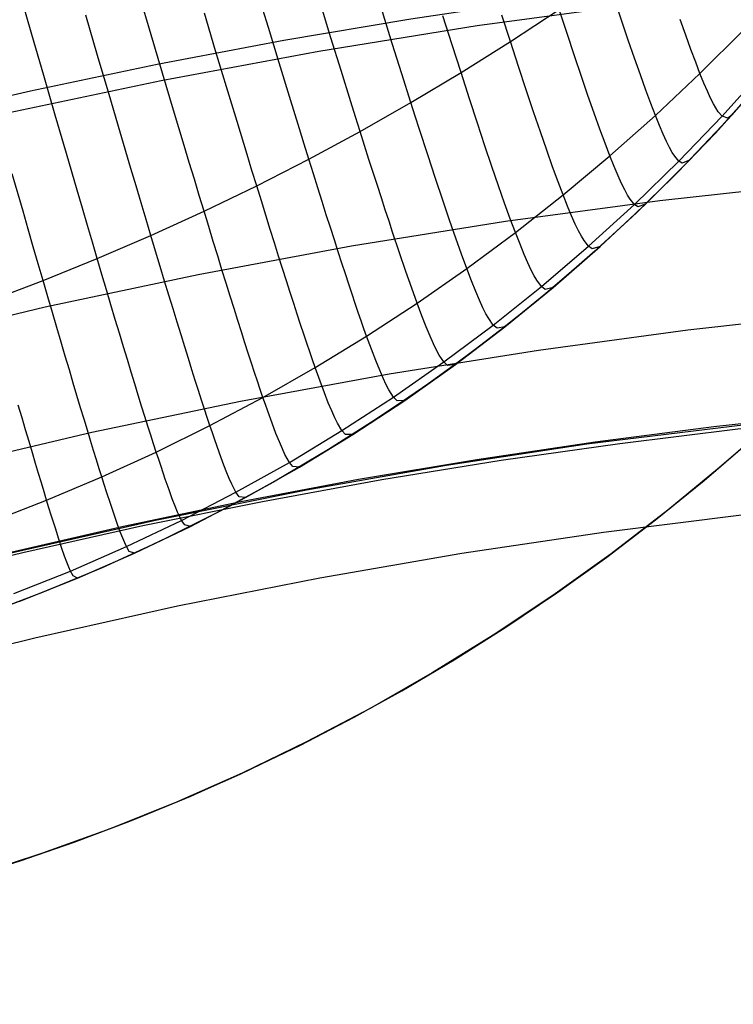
# Model space of a CAD drawing. Header units: millimetres. Extents: x -118 to 118, y -118 to 118.
# Tile 34 of 68: x -23 to -11, y 91 to 108. Entities that reach past the tile are written whole.
import ezdxf

# ---------------------------------------------------------------- set-up
doc = ezdxf.new("R2010")
doc.units = ezdxf.units.MM
doc.header["$MEASUREMENT"] = 0
doc.layers.add('Predefinito', color=5, linetype='Continuous')

msp = doc.modelspace()

# ---------------------------------------------------------------- linework, layer by layer
at = {"layer": 'Predefinito'}
for points in [[(0.0232285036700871, 108.5959606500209), (-2.596356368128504, 108.5659402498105), (-5.211952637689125, 108.4717123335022), (-7.823560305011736, 108.3132769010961), (-10.43117937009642, 108.0906339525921), (-13.04200290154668, 107.802798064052), (-15.64213807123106, 107.4508453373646), (-18.23158487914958, 107.0347757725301), (-20.81034332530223, 106.5545893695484), (-23.39592257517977, 106.006274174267), (-25.96346506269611, 105.394251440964), (-28.51297078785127, 104.7185211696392), (-31.04443975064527, 103.9790833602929), (-33.55795327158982, 103.1759115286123), (-36.05684077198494, 102.3078549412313)], [(-23.1209848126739, 98.04858134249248), (-22.17719406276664, 98.4252992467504), (-21.24655591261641, 98.83364532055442), (-20.3301585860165, 99.27314997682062), (-19.42906635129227, 99.74330780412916), (-18.54606599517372, 100.2425521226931), (-17.67692792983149, 100.7733935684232), (-16.82722377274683, 101.332597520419), (-15.99752977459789, 101.9196609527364), (-15.1880946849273, 102.5343569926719), (-14.39983740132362, 103.1759879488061), (-13.63365304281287, 103.8438254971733), (-12.89041191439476, 104.5371114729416), (-12.17095849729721, 105.2550586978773), (-11.47611046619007, 105.9968518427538), (-10.80665773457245, 106.7616483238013)], [(-10.94664299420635, 106.5973758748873), (-11.6403827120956, 105.8169137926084), (-12.36073313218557, 105.0609434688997), (-13.10683016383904, 104.3303717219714), (-13.87777883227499, 103.6260749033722), (-14.67265435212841, 102.948897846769), (-15.49050323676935, 102.2996528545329), (-16.33034444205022, 101.6791187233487), (-17.19117054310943, 101.0880398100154), (-18.07194894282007, 100.5271251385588), (-18.97162311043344, 99.99704754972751), (-19.88911384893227, 99.4984428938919), (-20.82332058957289, 99.03190926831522), (-21.77312271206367, 98.59800629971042), (-22.73738088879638, 98.19725447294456), (-23.71493845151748, 97.83013450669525)], [(-11.13633875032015, 106.3785110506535), (-11.74909245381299, 105.6994262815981), (-12.38305511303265, 105.0383394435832), (-13.0374202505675, 104.3962307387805), (-13.71132174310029, 103.7740312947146), (-14.40383762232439, 103.1726186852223), (-15.11399427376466, 102.592812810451), (-15.84077099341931, 102.0353721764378), (-16.5831048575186, 101.5009906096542), (-17.33989585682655, 100.9902944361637), (-18.11001224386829, 100.5038401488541), (-18.89229603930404, 100.0421125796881), (-19.68556864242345, 99.6055235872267), (-20.4886364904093, 99.19441126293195), (-21.3002967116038, 98.80903965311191), (-22.11934271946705, 98.44959898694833), (-22.9445696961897, 98.11620639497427), (-23.77477991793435, 97.80890709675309)], [(1.862175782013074, 101.5713661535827), (-0.0884658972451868, 101.5897959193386), (-2.039298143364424, 101.5701317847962), (-3.989719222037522, 101.5123345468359), (-5.939127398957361, 101.4163650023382), (-7.886920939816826, 101.2821839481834), (-9.832498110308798, 101.109752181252), (-11.77525717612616, 100.8990304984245), (-13.7145964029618, 100.6499796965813), (-15.64991405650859, 100.3625605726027), (-17.58060840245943, 100.0367339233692), (-19.50607770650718, 99.67246054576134), (-21.42572023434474, 99.26970123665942), (-23.33893425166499, 98.8284167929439), (-25.24511802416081, 98.34856801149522), (-27.14366981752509, 97.8301156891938), (-29.0339878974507, 97.27302062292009), (-30.91547052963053, 96.67724360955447)], [(-1.03e-14, 101.5), (-1.866174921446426, 101.4828428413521), (-3.745658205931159, 101.4308633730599), (-5.637614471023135, 101.3433140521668), (-7.541168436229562, 101.2194683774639), (-9.455405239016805, 101.0586231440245), (-11.37937088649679, 100.8601007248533), (-13.31207284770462, 100.6232513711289), (-15.25248079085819, 100.3474555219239), (-17.1995274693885, 100.0321261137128), (-19.15210975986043, 99.67671087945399), (-21.10908985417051, 99.28069462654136), (-23.06929660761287, 98.84360148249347), (-25.03152704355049, 98.36499709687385), (-26.99454801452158, 97.84449078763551), (-28.9570980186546, 97.28173761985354), (-30.91788916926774, 96.67644040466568)], [(-10.74566414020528, 101.0635116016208), (-11.62255236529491, 100.2867694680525), (-12.52556523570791, 99.54055967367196), (-13.45364018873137, 98.82576027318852), (-14.40568517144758, 98.143212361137), (-15.38057992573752, 97.49371908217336), (-16.37717730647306, 96.87804468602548), (-17.39430463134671, 96.29691362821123), (-18.43076506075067, 95.75100971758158), (-19.48533900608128, 95.2409753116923), (-20.55678556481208, 94.76741056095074), (-21.64384398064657, 94.33087270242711), (-22.74523512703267, 93.93187540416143), (-23.85966301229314, 93.57088816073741), (-24.98581630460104, 93.24833574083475), (-26.12236987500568, 92.96459768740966), (-27.26798635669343, 92.72000787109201), (-28.42131771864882, 92.51485409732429), (-29.58100685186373, 92.34937776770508), (-30.74568916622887, 92.22377359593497), (-31.91399419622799, 92.13818937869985), (-33.08454721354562, 92.09272582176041), (-34.25597084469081, 92.08743642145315)], [(-23.14702122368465, 93.79685122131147), (-22.23180814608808, 94.11255685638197), (-21.3209923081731, 94.4560142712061), (-20.4157998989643, 94.82722783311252), (-19.51746778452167, 95.22613120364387), (-18.62723849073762, 95.65258588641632), (-17.7463550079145, 96.10638019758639), (-16.87605545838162, 96.58722868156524), (-16.01756767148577, 97.09477199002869), (-15.17210371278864, 97.62857723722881), (-14.34085441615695, 98.18813883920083), (-13.52498396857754, 98.77287983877), (-12.72562459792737, 99.38215371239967), (-11.94387141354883, 100.0152466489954), (-11.18077744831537, 100.6713802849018)], [(-40.67996575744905, 91.46425158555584), (-38.76808179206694, 92.2913194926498), (-36.84739027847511, 93.07511248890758), (-34.53225513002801, 93.95859806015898), (-32.20867709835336, 94.77991750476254), (-29.87883970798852, 95.53960179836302), (-27.54492648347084, 96.23818191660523), (-25.20912094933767, 96.87618883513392), (-22.87360663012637, 97.4541535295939), (-20.54056705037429, 97.9726069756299), (-18.21218573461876, 98.4320801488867), (-15.89074805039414, 98.83321063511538), (-13.57894673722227, 99.17706246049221), (-11.27957637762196, 99.4648062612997), (-8.995431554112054, 99.6976126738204), (-6.728206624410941, 99.87665327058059), (-4.475195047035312, 100.0031033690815), (-2.232590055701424, 100.0781392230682), (0.0034151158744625, 100.1029370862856), (1.748979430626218, 100.0879134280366), (3.495968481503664, 100.0423463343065), (5.247512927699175, 99.96565797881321), (7.006743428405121, 99.85727053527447)]]:
    msp.add_lwpolyline(points, dxfattribs=at)
at = {"layer": 'Predefinito', "extrusion": (0.9056097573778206, 0.4124598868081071, 0.09873099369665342)}
msp.add_lwpolyline([(102.4591846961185, -145.3914620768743), (102.4224484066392, -145.298879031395), (102.3833582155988, -145.2068267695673), (102.3419204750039, -145.1153927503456), (102.2981457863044, -145.0246646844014), (102.2520490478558, -144.9347302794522), (102.2036494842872, -144.8456769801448), (102.1529706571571, -144.7575917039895), (102.1000404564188, -144.670560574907), (102.0448910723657, -144.584668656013), (101.9875589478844, -144.4999996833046), (101.9280847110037, -144.4166358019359), (101.8665130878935, -144.3346573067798), (101.8028927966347, -144.2541423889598), (101.7372764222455, -144.1751668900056), (101.6697202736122, -144.0978040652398), (101.6002842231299, -144.0221243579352), (101.5290315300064, -143.9481951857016), (101.456028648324, -143.87608074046), (101.3813450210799, -143.8058418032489), (101.3050528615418, -143.7375355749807), (101.2272269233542, -143.6712155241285), (101.1479442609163, -143.6069312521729), (101.0672839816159, -143.5447283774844), (100.9853269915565, -143.4846484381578), (100.9021557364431, -143.4267288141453), (100.8178539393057, -143.3710026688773), (100.7325063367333, -143.3174989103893), (100.6461984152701, -143.2662421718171), (100.5590161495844, -143.2172528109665), (100.4710457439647, -143.1705469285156), (100.3823733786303, -143.1261364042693), (100.2930849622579, -143.0840289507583), (100.2028243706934, -143.0440387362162), (100.1112180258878, -143.0060179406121), (100.0183278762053, -142.970026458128), (99.92421921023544, -142.9361216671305), (99.8289605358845, -142.9043582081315), (99.73262344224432, -142.8747877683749), (99.63528244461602, -142.8474588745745), (99.53701481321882, -142.822416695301), (99.43790038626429, -142.7997028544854), (99.33802136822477, -142.7793552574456), (99.23746211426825, -142.7614079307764), (99.1363089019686, -142.745890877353), (99.03464969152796, -142.7328299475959), (98.93257387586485, -142.7222467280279), (98.83017202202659, -142.7141584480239), (98.72753560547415, -142.7085779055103), (98.624756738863, -142.7055134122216), (98.52192789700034, -142.7049687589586), (98.4191416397, -142.7069432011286), (98.31649033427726, -142.7114314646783), (98.214065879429, -142.7184237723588), (98.11195943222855, -142.7279058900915), (98.01026113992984, -142.7398591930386), (97.90905987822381, -142.7542607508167), (97.8084429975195, -142.7710834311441), (97.7084960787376, -142.7902960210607), (97.60930270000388, -142.8118633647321), (97.51094421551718, -142.8357465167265), (97.41349954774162, -142.8619029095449), (97.31704499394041, -142.8902865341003), (97.22165404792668, -142.9208481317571), (97.12739723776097, -142.9535353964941)], dxfattribs=at)
at = {"layer": 'Predefinito'}
for points in [[(0.0253302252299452, 108.8683462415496, -153.6775029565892), (-2.074174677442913, 108.8494081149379, -153.6774953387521), (-4.173315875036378, 108.7892544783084, -153.6774994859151), (-6.27144399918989, 108.6878407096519, -153.6775157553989), (-8.367909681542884, 108.5451221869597, -153.6775445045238), (-10.4620635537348, 108.3610542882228, -153.6775860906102), (-12.55325624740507, 108.1355923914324, -153.6776408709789), (-14.64083839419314, 107.8686918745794, -153.6777092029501), (-16.72416062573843, 107.5603081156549, -153.6777914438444), (-18.80257357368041, 107.21039649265, -153.6778879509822), (-20.87542786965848, 106.8189123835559, -153.6779990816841), (-22.94207414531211, 106.3858111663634, -153.6781251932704), (-25.00186303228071, 105.9110482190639, -153.6782666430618), (-27.05414516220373, 105.3945789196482, -153.6784237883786), (-29.09827116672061, 104.8363586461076, -153.6785969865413), (-31.13359167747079, 104.236342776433, -153.6787865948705), (-33.1594573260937, 103.5944866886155, -153.6789929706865), (-35.17483011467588, 102.9111036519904, -153.6791998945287)], [(-20.33015951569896, 99.27314893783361, -100), (-20.42349894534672, 99.29622544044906, -106.164656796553), (-20.47306658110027, 99.37184493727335, -108.2186364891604), (-20.5036097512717, 99.43113595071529, -109.2451091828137), (-20.53885278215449, 99.5079769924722, -110.2701847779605), (-20.57951199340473, 99.60504331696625, -111.2926970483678), (-20.62630370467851, 99.7250101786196, -112.3114797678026), (-20.6799442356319, 99.87055283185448, -113.3253667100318), (-20.74114990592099, 100.0443465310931, -114.3331916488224), (-20.81063703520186, 100.2490665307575, -115.3337883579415), (-20.84870999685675, 100.3638599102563, -115.8310116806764), (-20.88912194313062, 100.48738808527, -116.325990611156), (-20.93194432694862, 100.6199178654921, -116.8185689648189), (-20.97717625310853, 100.7614456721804, -117.3085489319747), (-21.02479873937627, 100.9119003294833, -117.7957222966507), (-21.07479280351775, 101.0712106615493, -118.2798808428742), (-21.1271394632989, 101.2393054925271, -118.7608163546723), (-21.18181973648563, 101.4161136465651, -119.2383206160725), (-21.23881464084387, 101.6015639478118, -119.712185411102), (-21.29810519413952, 101.7955852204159, -120.1822025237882), (-21.35967241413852, 101.9981062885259, -120.6481637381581), (-21.42349731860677, 102.2090559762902, -121.1098608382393), (-21.4895609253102, 102.4283631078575, -121.5670856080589), (-21.55784425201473, 102.6559565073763, -122.0196298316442), (-21.62832831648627, 102.891764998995, -122.4672852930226), (-21.70099413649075, 103.1357174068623, -122.9098437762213), (-21.77582272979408, 103.3877425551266, -123.3470970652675), (-21.85279511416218, 103.6477692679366, -123.7788369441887), (-21.93188352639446, 103.915693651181, -124.2049023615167), (-22.01302507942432, 104.1912809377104, -124.6253209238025), (-22.09614810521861, 104.4742636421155, -125.0401674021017), (-22.18118093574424, 104.7643742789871, -125.44951656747), (-22.35668933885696, 105.3649094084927, -126.2520220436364), (-22.53897694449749, 105.9907464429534, -127.0334355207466), (-22.72747040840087, 106.6397454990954, -127.7943551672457), (-22.92159638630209, 107.3097666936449, -128.5353791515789), (-23.12078153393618, 107.9986701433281, -129.2571056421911)], [(-18.54606685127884, 100.2425512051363, -100), (-18.65734496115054, 100.250235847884, -106.1350174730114), (-18.71277411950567, 100.3191831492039, -108.1791454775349), (-18.78390006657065, 100.4466860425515, -110.2209208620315), (-18.82696796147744, 100.5384845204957, -111.2386524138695), (-18.87596252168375, 100.6524314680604, -112.252775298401), (-18.93157628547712, 100.7911147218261, -113.2621610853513), (-18.99450179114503, 100.957122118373, -114.2656813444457), (-19.065431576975, 101.1530414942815, -115.2622076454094), (-19.1041144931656, 101.2630268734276, -115.7574954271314), (-19.14505818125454, 101.3814606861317, -116.2506115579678), (-19.1883317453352, 101.5086010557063, -116.7414049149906), (-19.23393443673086, 101.6444446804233, -117.2296840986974), (-19.28184804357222, 101.7889229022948, -117.7152476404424), (-19.33205435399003, 101.9419670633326, -118.1978940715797), (-19.38453515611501, 102.1035085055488, -118.6774219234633), (-19.43927223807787, 102.2734785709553, -119.1536297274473), (-19.49624738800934, 102.4518086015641, -119.6263160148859), (-19.55544239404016, 102.638429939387, -120.0952793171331), (-19.61683904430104, 102.8332739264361, -120.5603181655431), (-19.6804191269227, 103.0362719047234, -121.0212310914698), (-19.74616443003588, 103.2473552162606, -121.4778166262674), (-19.8140567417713, 103.4664552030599, -121.92987330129), (-19.88407785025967, 103.6935032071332, -122.3771996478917), (-19.95620954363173, 103.9284305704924, -122.8195941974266), (-20.0304336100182, 104.1711686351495, -123.2568554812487), (-20.10673183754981, 104.4216487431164, -123.6887820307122), (-20.18507749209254, 104.6797705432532, -124.1152180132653), (-20.26540975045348, 104.9453069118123, -124.536190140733), (-20.34765926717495, 105.2179990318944, -124.9517707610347), (-20.43175669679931, 105.4975880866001, -125.3620322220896), (-20.60521791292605, 106.0764217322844, -126.1668870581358), (-20.78523863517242, 106.67973731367, -126.9513334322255), (-20.97126409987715, 107.3054642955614, -127.7159501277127), (-21.16273954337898, 107.9515321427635, -128.4613159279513)], [(-16.82722455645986, 101.3325967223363, -100), (-16.95110729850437, 101.3241126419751, -106.0969101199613), (-17.01052729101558, 101.3854323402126, -108.1283715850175), (-17.08497248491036, 101.5027904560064, -110.1575817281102), (-17.12936527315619, 101.5882962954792, -111.1691666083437), (-17.17942091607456, 101.6949875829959, -112.1772982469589), (-17.23580145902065, 101.8253400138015, -113.1808968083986), (-17.29916894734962, 101.9818292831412, -114.1788824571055), (-17.37018542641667, 102.1669310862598, -115.1701753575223), (-17.44951294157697, 102.3831211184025, -116.1536956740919), (-17.49248356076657, 102.5035853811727, -116.6421940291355), (-17.53768020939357, 102.6323751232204, -117.1282864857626), (-17.58508564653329, 102.7694248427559, -117.6117802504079), (-17.63468263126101, 102.9146690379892, -118.0924825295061), (-17.68645392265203, 103.0680422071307, -118.5702005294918), (-17.74038227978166, 103.2294788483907, -119.0447414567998), (-17.79645046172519, 103.3989134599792, -119.5159125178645), (-17.85464122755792, 103.5762805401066, -119.9835209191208), (-17.91493733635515, 103.761514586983, -120.4473738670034), (-17.97732154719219, 103.9545500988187, -120.9072785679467), (-18.04177661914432, 104.1553215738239, -121.3630422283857), (-18.10828531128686, 104.3637635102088, -121.8144720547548), (-18.17683038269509, 104.5798104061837, -122.2613752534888), (-18.24739459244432, 104.8033967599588, -122.7035590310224), (-18.31996069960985, 105.0344570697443, -123.1408305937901), (-18.39451146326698, 105.2729258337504, -123.5729971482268), (-18.47102145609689, 105.5187071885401, -123.9999095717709), (-18.54943250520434, 105.7715838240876, -124.4215934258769), (-18.71169233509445, 106.2976322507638, -125.2495523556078), (-18.88076007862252, 106.8490897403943, -126.0574277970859), (-19.05610486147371, 107.4239749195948, -126.845773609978), (-19.23719580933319, 108.0203064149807, -127.6151436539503)], [(-15.99753052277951, 101.9196602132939, -100), (-16.12550506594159, 101.9032260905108, -106.074680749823), (-16.18613081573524, 101.9604932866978, -108.0987534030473), (-16.26138832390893, 102.0723282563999, -110.1206338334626), (-16.30599226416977, 102.1543621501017, -111.1286331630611), (-16.35610549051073, 102.2570209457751, -112.1332699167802), (-16.41237237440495, 102.3827151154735, -113.1334926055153), (-16.47543728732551, 102.5338551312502, -114.1282497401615), (-16.54594460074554, 102.7128514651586, -115.1164898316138), (-16.62453868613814, 102.9221145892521, -116.0971613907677), (-16.71173426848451, 103.1635683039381, -117.0691378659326), (-16.80752748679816, 103.4371897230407, -118.0309924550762), (-16.91178483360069, 103.742469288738, -118.9812232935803), (-17.02437280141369, 104.0788974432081, -119.9183285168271), (-17.08374904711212, 104.2586330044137, -120.3814896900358), (-17.14515788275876, 104.4459646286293, -120.8408062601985), (-17.20858261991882, 104.6408286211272, -121.2960904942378), (-17.2740065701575, 104.8431612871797, -121.7471546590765), (-17.34141304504, 105.052898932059, -122.1938110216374), (-17.41078535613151, 105.2699778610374, -122.6358718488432), (-17.48210681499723, 105.4943343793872, -123.0731494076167), (-17.55536073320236, 105.7259047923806, -123.5054559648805), (-17.63052243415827, 105.9645958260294, -123.9326463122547), (-17.7075352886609, 106.2101958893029, -124.3547453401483), (-17.86685598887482, 106.7211584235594, -125.183939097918), (-18.03280589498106, 107.2568630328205, -125.993576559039), (-18.20486806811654, 107.815380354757, -126.7841970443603)], [(-12.17095907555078, 105.2550582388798, -100), (-12.29017428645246, 105.2057408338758, -105.9317665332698), (-12.34555866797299, 105.2413486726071, -107.9083420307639), (-12.4130339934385, 105.3220630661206, -109.8831052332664), (-12.45251872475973, 105.3840053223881, -110.8680556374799), (-12.49654464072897, 105.4629947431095, -111.8502262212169), (-12.54564409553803, 105.5610241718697, -112.8287477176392), (-12.6003494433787, 105.6800864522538, -113.8027508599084), (-12.66119303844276, 105.8221744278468, -114.7713663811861), (-12.72870723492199, 105.9892809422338, -115.7337250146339), (-12.80331758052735, 106.1829965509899, -116.6888954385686), (-12.8850223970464, 106.4033026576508, -117.635698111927), (-12.97371319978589, 106.6497783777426, -118.5728914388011), (-13.06928150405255, 106.9220028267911, -119.4992338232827), (-13.17161882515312, 107.2195551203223, -120.4134836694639), (-13.28061667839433, 107.5420143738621, -121.3143993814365), (-13.39616657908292, 107.8889597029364, -122.2007393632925)], [(-34.79904543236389, 100.4851515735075, -123.6887821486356), (-33.84794544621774, 100.5760536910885, -123.7370258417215), (-32.89903694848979, 100.6879901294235, -123.7788370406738), (-31.95275612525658, 100.8209386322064, -123.8142157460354), (-31.00944684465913, 100.9749060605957, -123.8431619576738), (-30.06974859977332, 101.1497888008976, -123.8656756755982), (-29.13406084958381, 101.345528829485, -123.8817568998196), (-28.202961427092, 101.562020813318, -123.8914056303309), (-27.27699891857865, 101.7991310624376, -123.8946218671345), (-26.35637381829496, 102.0568134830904, -123.8914056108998), (-25.44168633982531, 102.3349016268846, -123.8817568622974), (-24.53382664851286, 102.6331287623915, -123.8656756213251), (-23.63265764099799, 102.9514904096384, -123.8431618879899), (-22.73762915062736, 103.2900412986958, -123.8142156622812), (-21.85279511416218, 103.6477692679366, -123.7788369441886), (-20.97505869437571, 104.0252703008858, -123.7370257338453), (-20.10673183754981, 104.4216487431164, -123.6887820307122), (-19.24616740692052, 104.8378979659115, -123.634105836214), (-18.39451146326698, 105.2729258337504, -123.5729971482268), (-17.55536073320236, 105.7259047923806, -123.5054559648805), (-16.72551578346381, 106.1973577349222, -123.4314823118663), (-15.90648843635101, 106.6867931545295, -123.3510760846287), (-15.09866871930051, 107.1939146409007, -123.2642375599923), (-14.30176923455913, 107.7185109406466, -123.1709663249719)], [(-17.67692874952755, 100.773392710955, -100), (-17.79549764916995, 100.7729178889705, -106.1170223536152), (-17.85327053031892, 100.8381243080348, -108.1551689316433), (-17.92642293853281, 100.9606974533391, -110.19101072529), (-17.97034566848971, 101.049453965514, -111.2058396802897), (-18.02007026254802, 101.1599035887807, -112.2171333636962), (-18.07627485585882, 101.2945811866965, -113.2237862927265), (-18.13963758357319, 101.4560216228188, -114.2246929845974), (-18.21083658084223, 101.646759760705, -115.2187479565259), (-18.29054998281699, 101.8693304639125, -116.2048457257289), (-18.33379441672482, 101.9932811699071, -116.6945553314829), (-18.37931923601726, 102.125756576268, -117.1818018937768), (-18.42710669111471, 102.2666895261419, -117.666388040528), (-18.47713903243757, 102.4160128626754, -118.1481163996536), (-18.52939851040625, 102.5736594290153, -118.6267895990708), (-18.58386737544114, 102.739562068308, -119.1022102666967), (-18.64052787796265, 102.9136536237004, -119.5741810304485), (-18.69936226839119, 103.095866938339, -120.0425045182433), (-18.76035279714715, 103.2861348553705, -120.5069833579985), (-18.82348171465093, 103.4843902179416, -120.967420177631), (-18.88873127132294, 103.6905658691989, -121.4236176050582), (-18.95608371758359, 103.904594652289, -121.8753782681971), (-19.02552130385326, 104.1264094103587, -122.322504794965), (-19.09702628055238, 104.3559429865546, -122.764799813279), (-19.17058089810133, 104.5931282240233, -123.2020659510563), (-19.24616740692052, 104.8378979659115, -123.634105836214), (-19.32375969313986, 105.0901539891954, -124.0607668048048), (-19.40329818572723, 105.3496738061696, -124.4820750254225), (-19.56794204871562, 105.8894906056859, -125.3089167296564), (-19.73955551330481, 106.4553199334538, -126.1151979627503), (-19.91759509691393, 107.045133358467, -126.9014857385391), (-20.10151731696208, 107.656902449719, -127.6683470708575)], [(-15.18809539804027, 102.5343563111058, -100), (-15.31814039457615, 102.5102911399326, -106.0503338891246), (-15.37922664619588, 102.5633822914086, -108.0663141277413), (-15.45451372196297, 102.6694307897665, -110.0801668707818), (-15.49892012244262, 102.747795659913, -111.084239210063), (-15.54866851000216, 102.846173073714, -112.0850482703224), (-15.60438394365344, 102.9669021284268, -113.081573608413), (-15.66669148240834, 103.1123219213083, -114.0727947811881), (-15.7362161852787, 103.2847715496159, -115.0576913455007), (-15.81358311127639, 103.4865901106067, -116.035242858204), (-15.89929167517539, 103.7196445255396, -117.0043560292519), (-15.99333871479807, 103.983913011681, -117.9636461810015), (-16.09559542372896, 104.278901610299, -118.9116557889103), (-16.20593299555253, 104.6041163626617, -119.8469273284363), (-16.32422262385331, 104.9590633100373, -120.7680032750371), (-16.45033550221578, 105.3432484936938, -121.6734261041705), (-16.58414282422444, 105.7561779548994, -122.5617382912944), (-16.65389164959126, 105.9732674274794, -122.9990224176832), (-16.72551578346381, 106.1973577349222, -123.4314823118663), (-16.87426342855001, 106.6660641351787, -124.2815307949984), (-17.02994622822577, 107.1606544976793, -125.1120769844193), (-17.19206250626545, 107.6792564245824, -125.923644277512)], [(-12.89041252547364, 104.53711095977, -100), (-13.01518723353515, 104.4930844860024, -105.9645857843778), (-13.07317309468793, 104.5331184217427, -107.952067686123), (-13.14383657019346, 104.6204338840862, -109.9376500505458), (-13.18519360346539, 104.6867133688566, -110.9278930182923), (-13.2313111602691, 104.7708586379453, -111.91522236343), (-13.28274698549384, 104.8749581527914, -112.8987269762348), (-13.34005882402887, 105.0011003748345, -113.8774957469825), (-13.40380442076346, 105.1513737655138, -114.8506175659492), (-13.47454152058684, 105.3278667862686, -115.8171813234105), (-13.55271596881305, 105.5322463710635, -116.7762108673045), (-13.63832601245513, 105.7644933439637, -117.7264698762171), (-13.73125799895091, 106.0241670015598, -118.6666569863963), (-13.83139827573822, 106.3108266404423, -119.5954708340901), (-13.93863319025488, 106.6240315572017, -120.5116100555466), (-14.0528490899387, 106.9633410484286, -121.4137732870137), (-14.17393232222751, 107.3283144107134, -122.3006591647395), (-14.30176923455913, 107.7185109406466, -123.1709663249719)], [(-19.42906724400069, 99.74330682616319, -100), (-19.53215605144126, 99.75872545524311, -106.150895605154), (-19.58492077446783, 99.83109956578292, -108.2003013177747), (-19.6169781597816, 99.88844781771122, -109.2244947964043), (-19.65366191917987, 99.96307780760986, -110.2473122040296), (-19.69567732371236, 100.0576241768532, -111.2676048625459), (-19.74372964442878, 100.1747215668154, -112.2842240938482), (-19.79852415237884, 100.3170046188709, -113.2960212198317), (-19.86076611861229, 100.4871079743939, -114.3018475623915), (-19.93116081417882, 100.6876662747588, -115.3005544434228), (-19.96963583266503, 100.8001893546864, -115.7968791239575), (-20.01041351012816, 100.9213141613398, -116.2909931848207), (-20.05356420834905, 101.0513034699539, -116.7827427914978), (-20.0990871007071, 101.1901538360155, -117.2719331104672), (-20.14696356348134, 101.3377952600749, -117.758359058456), (-20.19717497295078, 101.4941577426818, -118.2418155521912), (-20.24970270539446, 101.6591712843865, -118.7220975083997), (-20.3045281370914, 101.8327658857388, -119.1989998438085), (-20.36163264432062, 102.0148715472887, -119.6723174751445), (-20.42099760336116, 102.2054182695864, -120.1418453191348), (-20.48260439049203, 102.4043360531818, -120.6073782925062), (-20.54643438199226, 102.6115548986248, -121.0687113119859), (-20.61246895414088, 102.8270048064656, -121.5256392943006), (-20.68068948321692, 103.0506157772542, -121.9779571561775), (-20.75107734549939, 103.2823178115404, -122.4254598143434), (-20.82361391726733, 103.5220409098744, -122.8679421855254), (-20.89828057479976, 103.7697150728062, -123.3051991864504), (-20.97505869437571, 104.0252703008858, -123.7370257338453), (-21.0539209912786, 104.2886043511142, -124.1632631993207), (-21.13480553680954, 104.5594860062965, -124.5839387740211), (-21.21764174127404, 104.8376518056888, -124.9991261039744), (-21.30235901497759, 105.1228382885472, -125.4088988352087), (-21.47715441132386, 105.7132194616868, -126.2124950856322), (-21.65862700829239, 106.3285218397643, -126.9953166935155), (-21.84621208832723, 106.9666377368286, -127.7579528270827), (-22.0393449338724, 107.6254594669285, -128.5009926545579)], [(-14.39983807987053, 103.175987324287, -100), (-14.53011773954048, 103.144685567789, -106.0238692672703), (-14.59096186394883, 103.1934907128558, -108.0310535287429), (-14.66553755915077, 103.2935020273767, -110.036180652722), (-14.70935879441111, 103.368007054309, -111.0359845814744), (-14.75834117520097, 103.4618605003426, -112.0326331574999), (-14.81308886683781, 103.5773239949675, -113.0251396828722), (-14.87420603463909, 103.7166591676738, -114.0125174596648), (-14.94229684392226, 103.8821276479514, -114.9937797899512), (-15.0179654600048, 104.0759910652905, -115.9679399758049), (-15.10169470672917, 104.3000545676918, -116.9339408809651), (-15.19348204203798, 104.5542973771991, -117.8904436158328), (-15.29320358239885, 104.8382422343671, -118.8360388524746), (-15.40073544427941, 105.1514118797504, -119.7693172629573), (-15.51595374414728, 105.4933290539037, -120.6888695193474), (-15.63873459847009, 105.8635164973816, -121.5932862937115), (-15.76895412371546, 106.2614969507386, -122.4811582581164), (-15.90648843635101, 106.6867931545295, -123.3510760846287), (-16.051153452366, 107.1387056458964, -124.2019496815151), (-16.20252428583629, 107.6156461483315, -125.033965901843)], [(-13.63365368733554, 103.843824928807, -100), (-13.76225297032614, 103.8058136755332, -105.9952866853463), (-13.82210047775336, 103.8502538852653, -107.992971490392), (-13.89517165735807, 103.9440080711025, -109.9886751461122), (-13.93799447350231, 104.0144780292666, -110.9838692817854), (-13.98578440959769, 104.1035806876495, -111.9760246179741), (-14.0391231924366, 104.2134941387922, -112.9641909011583), (-14.09859254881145, 104.3463964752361, -113.9474178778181), (-14.16477420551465, 104.5044657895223, -114.9247552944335), (-14.23824988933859, 104.689880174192, -115.8952528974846), (-14.31948457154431, 104.9043781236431, -116.8578925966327), (-14.40847620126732, 105.1479397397, -117.8113849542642), (-14.50510597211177, 105.4201055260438, -118.7543726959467), (-14.60925507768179, 105.7204159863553, -119.6854985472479), (-14.72080471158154, 106.0484116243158, -120.6034052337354), (-14.83963606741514, 106.4036329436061, -121.5067354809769), (-14.96563033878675, 106.7856204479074, -122.3941320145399), (-15.09866871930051, 107.1939146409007, -123.2642375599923), (-15.23857434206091, 107.6278420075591, -124.1160022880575)], [(-11.47611101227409, 105.9968514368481, -100), (-11.54459115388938, 105.9435280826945, -103.9314097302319), (-11.63936334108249, 105.9744175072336, -107.8617961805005), (-11.7026515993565, 106.0484206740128, -109.8250427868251), (-11.78115868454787, 106.1795695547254, -111.7810387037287), (-11.82738308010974, 106.2713015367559, -112.7542558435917), (-11.87892873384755, 106.3829934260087, -113.7231861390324), (-11.93630116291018, 106.5165363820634, -114.6870048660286), (-12.0000058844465, 106.6738215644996, -115.6448873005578), (-12.0704469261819, 106.8563582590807, -116.5959498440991), (-12.14762235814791, 107.0641282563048, -117.5390734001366), (-12.23142876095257, 107.2967314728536, -118.4730799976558), (-12.32176271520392, 107.5537678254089, -119.3967916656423)], [(-23.59259731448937, 99.34975646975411, -116.3986776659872), (-22.68089196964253, 99.70131101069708, -116.3798328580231), (-21.77871194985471, 100.0807982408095, -116.3556038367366), (-20.88912194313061, 100.48738808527, -116.325990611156), (-20.01041351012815, 100.9213141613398, -116.2909931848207), (-19.14505818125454, 101.3814606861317, -116.2506115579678), (-18.29054998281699, 101.8693304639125, -116.2048457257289), (-17.44951294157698, 102.3831211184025, -116.1536956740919), (-16.62453868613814, 102.9221145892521, -116.0971613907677), (-15.81358311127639, 103.4865901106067, -116.035242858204), (-15.0179654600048, 104.0759910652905, -115.967939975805), (-14.23824988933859, 104.689880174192, -115.8952528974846), (-13.47454152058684, 105.3278667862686, -115.8171813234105), (-12.72870723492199, 105.9892809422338, -115.7337250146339), (-12.0000058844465, 106.6738215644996, -115.6448873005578), (-11.28916065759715, 107.3809396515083, -115.5506547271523)], [(-23.21654693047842, 98.17593659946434, -108.2567178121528), (-22.28975877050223, 98.54388864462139, -108.2468447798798), (-21.37457565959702, 98.94274123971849, -108.2341509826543), (-20.47306658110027, 99.37184493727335, -108.2186364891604), (-19.58492077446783, 99.83109956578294, -108.2003013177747), (-18.71277411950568, 100.319183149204, -108.1791454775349), (-17.85327053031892, 100.8381243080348, -108.1551689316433), (-17.01052729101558, 101.3854323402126, -108.1283715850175), (-16.18613081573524, 101.9604932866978, -108.0987534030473), (-15.37922664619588, 102.5633822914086, -108.0663141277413), (-14.59096186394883, 103.1934907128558, -108.0310535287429), (-13.82210047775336, 103.8502538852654, -107.992971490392), (-13.07317309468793, 104.5331184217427, -107.952067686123), (-12.34555866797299, 105.2413486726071, -107.9083420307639), (-11.63936334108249, 105.9744175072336, -107.8617961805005), (-10.95539759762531, 106.7316366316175, -107.8124237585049)], [(0.0249079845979, 105.3659980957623, -143.6774954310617), (-2.515329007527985, 105.3362175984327, -143.6774942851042), (-5.054880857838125, 105.2438443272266, -143.6775141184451), (-7.592322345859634, 105.0892385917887, -143.6775509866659), (-10.12622825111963, 104.8727607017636, -143.6776009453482), (-12.65525289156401, 104.5945950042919, -143.677661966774), (-15.17836873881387, 104.2542219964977, -143.6777396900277), (-17.69462780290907, 103.850946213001, -143.6778416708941), (-20.20308209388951, 103.3840721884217, -143.6779754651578), (-22.70268385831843, 102.8531087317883, -143.6781459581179), (-25.19198628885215, 102.2583817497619, -143.6783473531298), (-27.66944281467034, 101.6004214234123, -143.6785711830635), (-30.13350686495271, 100.8797579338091, -143.6788089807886), (-32.58263186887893, 100.0969214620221, -143.6790522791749), (-35.0152712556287, 99.25244218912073, -143.6792926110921)], [(-21.2465568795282, 98.83364422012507, -100), (-21.32869685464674, 98.86410925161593, -106.1763010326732), (-21.37457565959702, 98.9427412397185, -108.2341509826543), (-21.40334580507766, 99.00380918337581, -109.2625522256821), (-21.43687802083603, 99.08265477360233, -110.2895385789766), (-21.47589797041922, 99.18198764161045, -111.3139289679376), (-21.52113131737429, 99.30451741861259, -112.334542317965), (-21.57330372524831, 99.45295373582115, -113.3501975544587), (-21.63314085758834, 99.63000622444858, -114.3597136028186), (-21.70136837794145, 99.83838451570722, -115.3619093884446), (-21.73885530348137, 99.95516759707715, -115.8598930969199), (-21.77871194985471, 100.0807982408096, -116.3556038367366), (-21.82101069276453, 100.2155466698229, -116.8488834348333), (-21.86575057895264, 100.3594091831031, -117.3395315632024), (-21.91291232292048, 100.5123135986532, -117.8273373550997), (-21.96247663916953, 100.6741877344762, -118.3120899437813), (-22.01442424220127, 100.8449594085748, -118.793578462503), (-22.06873584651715, 101.0245564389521, -119.2715920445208), (-22.12539216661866, 101.212906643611, -119.7459198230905), (-22.18437391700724, 101.4099378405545, -120.2163509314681), (-22.24566181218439, 101.6155778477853, -120.6826745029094), (-22.30923656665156, 101.8297544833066, -121.1446796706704), (-22.37507889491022, 102.0523955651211, -121.6021555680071), (-22.44316951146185, 102.2834289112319, -122.0548913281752), (-22.5134891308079, 102.5227823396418, -122.5026760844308), (-22.58601846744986, 102.7703836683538, -122.9452989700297), (-22.66073823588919, 103.0261607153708, -123.3825491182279), (-22.73762915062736, 103.2900412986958, -123.8142156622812), (-22.81666304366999, 103.5619201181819, -124.2401355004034), (-22.8977762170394, 103.8415594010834, -124.6603365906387), (-22.98089609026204, 104.128688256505, -125.0748946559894), (-23.06595008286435, 104.4230357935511, -125.4838854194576), (-23.24157010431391, 105.0323033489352, -126.2854679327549)], [(-33.95633426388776, 97.37430979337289, -141.394200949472), (-31.57390765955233, 98.180970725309, -141.3922856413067), (-29.17972850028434, 98.92788771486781, -141.3902619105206), (-26.77524299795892, 99.61510205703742, -141.3881665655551), (-24.36177541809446, 100.2426198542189, -141.3860361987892), (-21.94052967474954, 100.8104053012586, -141.3839072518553), (-19.51259084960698, 101.3183738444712, -141.381816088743), (-17.07888859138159, 101.7665004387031, -141.3797922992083), (-14.64033027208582, 102.1551197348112, -141.377838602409), (-12.19834926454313, 102.4845262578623, -141.3759514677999), (-9.755011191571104, 102.7548852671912, -141.374127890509), (-7.312168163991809, 102.9661407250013, -141.3724015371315), (-4.869062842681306, 103.1176528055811, -141.3709516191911), (-2.425159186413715, 103.2086199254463, -141.3699946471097), (0.0189617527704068, 103.2382744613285, -141.3697474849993)], [(-35.2266954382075, 95.15751907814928, -145.011708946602), (-32.90581225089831, 96.003286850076, -145.0051902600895), (-30.57036757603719, 96.78931711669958, -144.9991382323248), (-28.21982737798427, 97.51571679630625, -144.9937133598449), (-25.79594918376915, 98.1982874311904, -144.9888291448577), (-23.35594738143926, 98.81874481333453, -144.984589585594), (-20.90095125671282, 99.37692406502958, -144.98095759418), (-18.43209009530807, 99.87266030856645, -144.9778960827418), (-16.14610497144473, 100.2739741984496, -144.975557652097), (-13.85135893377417, 100.621713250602, -144.9736767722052), (-10.40528340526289, 101.0416616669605, -144.9716618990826), (-7.001184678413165, 101.3376412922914, -144.9704834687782), (-4.760590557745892, 101.4685485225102, -144.9701314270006), (-2.51762056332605, 101.5490457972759, -144.9700926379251), (0.8699413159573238, 101.5752012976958, -144.9705774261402)], [(-22.17719506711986, 98.4252980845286, -100), (-22.247708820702, 98.46255470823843, -106.185828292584), (-22.28975877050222, 98.54388864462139, -108.2468447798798), (-22.31667274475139, 98.60652850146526, -109.2768239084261), (-22.34839939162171, 98.68713211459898, -110.3053735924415), (-22.38567204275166, 98.788437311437, -111.3313006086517), (-22.42922402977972, 98.91318191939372, -112.3534117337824), (-22.47978868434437, 99.06410376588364, -113.3705137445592), (-22.53809933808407, 99.24394067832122, -114.3814134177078), (-22.60488932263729, 99.45543048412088, -115.3849175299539), (-22.64169323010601, 99.57390079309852, -115.8835233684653), (-22.68089196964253, 99.70131101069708, -116.3798328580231), (-22.72255867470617, 99.8379341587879, -116.873686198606), (-22.76669234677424, 99.98376643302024, -117.3648810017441), (-22.81327345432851, 100.1387348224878, -117.8532042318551), (-22.8622824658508, 100.3027663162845, -118.338442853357), (-22.91369984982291, 100.4757879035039, -118.8203838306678), (-22.96750607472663, 100.6577265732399, -119.2988141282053), (-23.02368160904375, 100.8485093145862, -119.7735207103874), (-23.08220692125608, 101.0480631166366, -120.244290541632), (-23.14306247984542, 101.2563149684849, -120.7109105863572)], [(-24.03686051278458, 93.51736392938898, -100.0004313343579), (-23.09401206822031, 93.81436493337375, -100.0003355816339), (-22.16015188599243, 94.13851711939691, -100.0002255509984), (-21.23606625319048, 94.48956008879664, -100.0001015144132), (-20.32253582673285, 94.86721844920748, -99.99997381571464), (-19.42031695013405, 95.27115800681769, -99.99985689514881), (-18.53015944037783, 95.70103016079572, -99.99975716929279), (-17.65281311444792, 96.15648631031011, -99.99968105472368), (-16.78957969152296, 96.63684193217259, -99.9996296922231), (-15.94060300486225, 97.14196240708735, -99.99959977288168), (-15.10658638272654, 97.67141516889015, -99.99959115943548), (-14.28823315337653, 98.22476765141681, -99.99960371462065), (-13.48623874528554, 98.80157345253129, -99.99963730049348), (-12.7012622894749, 99.4013340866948, -99.99969178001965), (-11.93395266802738, 100.023538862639, -99.99976701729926), (-11.1849587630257, 100.6676770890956, -99.99986287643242)]]:
    msp.add_polyline3d(points, dxfattribs=at)

doc.saveas('drawing.dxf')
